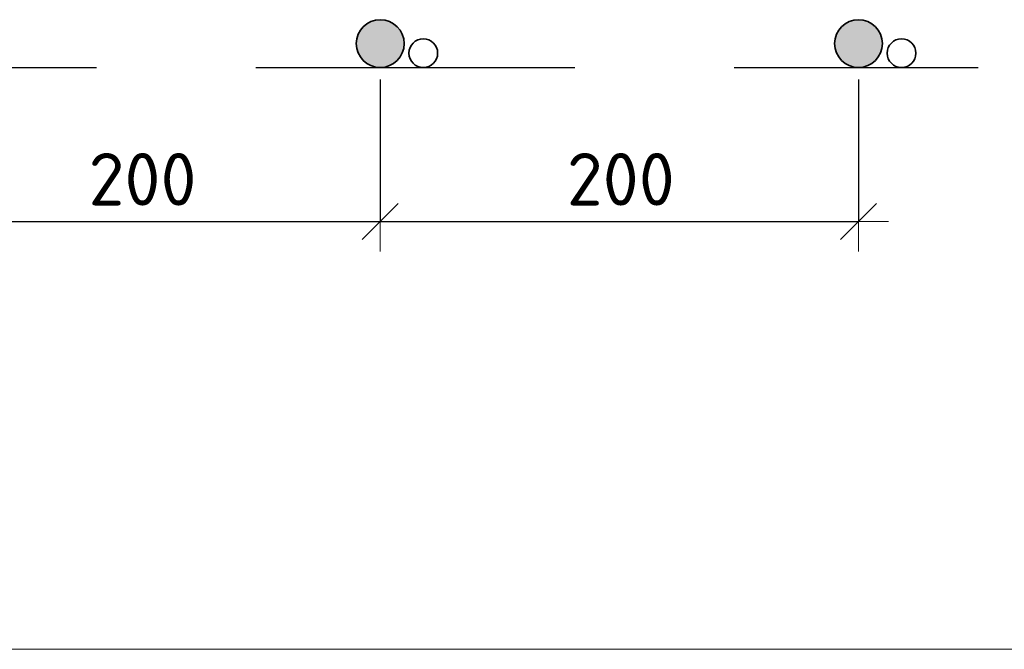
# Model space of a CAD drawing. Header units: metres. Extents: x -38 to 97, y -15 to 21.
# Tile 102 of 111: x 76.516 to 77.133, y 7.672 to 8.067. Entities that reach past the tile are written whole.
import ezdxf

# ---------------------------------------------------------------- set-up
doc = ezdxf.new("R2010")
doc.units = ezdxf.units.M
doc.header["$PDMODE"] = 65
doc.linetypes.add('______2', pattern=[0.27, 0.2, -0.07])
doc.layers.add('XR$4$_3898', color=7, linetype='Continuous')
doc.layers.add('XR$6$_3898', color=7, linetype='Continuous')
doc.layers.add('XR$4$Размерная линия_ общее', color=7, linetype='Continuous', lineweight=13)
doc.layers.add('XR$6$Размерная линия_ общее', color=7, linetype='Continuous', lineweight=13)
doc.styles.add('ISOCPEUR', font='txt')
doc.dimstyles.new('DIMSTYLE_10', dxfattribs={"dimtxt": 0.033, "dimasz": 0.0375, "dimexe": 0, "dimexo": 0, "dimgap": 0.0165, "dimtad": 2, "dimdec": 0, "dimlfac": 1000, "dimrnd": 1, "dimzin": 12, "dimdsep": 46, "dimtxsty": 'ISOCPEUR', "dimblk1": 'ALL_ML_STRICH', "dimblk2": 'ALL_ML_STRICH', "dimsah": 1, "dimcen": 0, "dimclrd": 7, "dimclre": 256, "dimclrt": 7, "dimadec": 0, "dimazin": 0, "dimtfac": 1, "dimtdec": 0, "dimtix": 1, "dimtmove": 2, "dimatfit": 3, "dimfxl": 0, "dimtzin": 0, "dimlwd": 0, "dimlwe": -3, "dimarcsym": 0})

# ---------------------------------------------------------------- blocks, each defined once
blk = doc.blocks.new('ALL_ML_STRICH')
at = {"color": 0, "linetype": 'ByBlock', "lineweight": -2}
for p, q in [((0, -0.5), (0, 0.5)), ((-0.3, -0.3), (0.3, 0.3)), ((-1, 0), (0.5, 0))]:
    blk.add_line(p, q, dxfattribs=at)
blk = doc.blocks.new('*D149')
at = {"layer": 'DEFPOINTS', "color": 7, "linetype": 'Continuous', "lineweight": 13, "transparency": 33554687}
for p in [(76.44196, 8.05168), (76.74196, 8.05168), (76.44196, 7.94007)]:
    blk.add_point(p, dxfattribs=at)
at = {"layer": 'XR$4$Размерная линия_ общее', "color": 253, "linetype": 'Continuous', "lineweight": -2, "true_color": 0xa0a0a0, "transparency": 33554687}
for p, q in [((76.44196, 8.02918), (76.44196, 7.94007)), ((76.74196, 8.02918), (76.74196, 7.94007))]:
    blk.add_line(p, q, dxfattribs=at)
at = {"layer": 'XR$4$Размерная линия_ общее', "color": 7, "linetype": 'Continuous', "lineweight": -2, "transparency": 33554687}
blk.add_line((76.44196, 7.94007), (76.74196, 7.94007), dxfattribs=at)
at = {"layer": 'XR$4$Размерная линия_ общее', "color": 7, "linetype": 'Continuous', "lineweight": 13, "transparency": 33554687, "xscale": 0.0375, "yscale": 0.0375, "zscale": 0.0375, "rotation": 180}
blk.add_blockref('ALL_ML_STRICH', (76.44196, 7.94007), dxfattribs=at)
at = {"layer": 'XR$4$Размерная линия_ общее', "color": 7, "linetype": 'Continuous', "lineweight": 13, "transparency": 33554687, "xscale": 0.0375, "yscale": 0.0375, "zscale": 0.0375}
blk.add_blockref('ALL_ML_STRICH', (76.74196, 7.94007), dxfattribs=at)
at = {"layer": 'XR$4$Размерная линия_ общее', "color": 7, "linetype": 'Continuous', "lineweight": 13, "transparency": 33554687, "insert": (76.55896, 7.98307), "char_height": 0.033, "width": 0.00165, "attachment_point": 1, "line_spacing_factor": 0.60241, "style": 'ISOCPEUR'}
blk.add_mtext('200', dxfattribs=at)
blk = doc.blocks.new('*D150')
at = {"layer": 'DEFPOINTS', "color": 7, "linetype": 'Continuous', "lineweight": 13, "transparency": 33554687}
for p in [(76.74196, 8.05168), (77.04196, 8.05168), (76.74196, 7.94007)]:
    blk.add_point(p, dxfattribs=at)
at = {"layer": 'XR$4$Размерная линия_ общее', "color": 253, "linetype": 'Continuous', "lineweight": -2, "true_color": 0xa0a0a0, "transparency": 33554687}
for p, q in [((76.74196, 8.02918), (76.74196, 7.94007)), ((77.04196, 8.02918), (77.04196, 7.94007))]:
    blk.add_line(p, q, dxfattribs=at)
at = {"layer": 'XR$4$Размерная линия_ общее', "color": 7, "linetype": 'Continuous', "lineweight": -2, "transparency": 33554687}
blk.add_line((76.74196, 7.94007), (77.04196, 7.94007), dxfattribs=at)
at = {"layer": 'XR$4$Размерная линия_ общее', "color": 7, "linetype": 'Continuous', "lineweight": 13, "transparency": 33554687, "xscale": 0.0375, "yscale": 0.0375, "zscale": 0.0375, "rotation": 180}
blk.add_blockref('ALL_ML_STRICH', (76.74196, 7.94007), dxfattribs=at)
at = {"layer": 'XR$4$Размерная линия_ общее', "color": 7, "linetype": 'Continuous', "lineweight": 13, "transparency": 33554687, "xscale": 0.0375, "yscale": 0.0375, "zscale": 0.0375}
blk.add_blockref('ALL_ML_STRICH', (77.04196, 7.94007), dxfattribs=at)
at = {"layer": 'XR$4$Размерная линия_ общее', "color": 7, "linetype": 'Continuous', "lineweight": 13, "transparency": 33554687, "insert": (76.85896, 7.98307), "char_height": 0.033, "width": 0.00165, "attachment_point": 1, "line_spacing_factor": 0.60241, "style": 'ISOCPEUR'}
blk.add_mtext('200', dxfattribs=at)
blk = doc.blocks.new('*D466')
at = {"layer": 'DEFPOINTS', "color": 7, "linetype": 'Continuous', "lineweight": 13, "transparency": 33554687}
for p in [(76.44196, 8.05168), (76.74196, 8.05168), (76.44196, 7.94007)]:
    blk.add_point(p, dxfattribs=at)
at = {"layer": 'XR$6$Размерная линия_ общее', "color": 253, "linetype": 'Continuous', "lineweight": -2, "true_color": 0xa0a0a0, "transparency": 33554687}
for p, q in [((76.44196, 8.02918), (76.44196, 7.94007)), ((76.74196, 8.02918), (76.74196, 7.94007))]:
    blk.add_line(p, q, dxfattribs=at)
at = {"layer": 'XR$6$Размерная линия_ общее', "color": 7, "linetype": 'Continuous', "lineweight": -2, "transparency": 33554687}
blk.add_line((76.44196, 7.94007), (76.74196, 7.94007), dxfattribs=at)
at = {"layer": 'XR$6$Размерная линия_ общее', "color": 7, "linetype": 'Continuous', "lineweight": 13, "transparency": 33554687, "xscale": 0.0375, "yscale": 0.0375, "zscale": 0.0375, "rotation": 180}
blk.add_blockref('ALL_ML_STRICH', (76.44196, 7.94007), dxfattribs=at)
at = {"layer": 'XR$6$Размерная линия_ общее', "color": 7, "linetype": 'Continuous', "lineweight": 13, "transparency": 33554687, "xscale": 0.0375, "yscale": 0.0375, "zscale": 0.0375}
blk.add_blockref('ALL_ML_STRICH', (76.74196, 7.94007), dxfattribs=at)
at = {"layer": 'XR$6$Размерная линия_ общее', "color": 7, "linetype": 'Continuous', "lineweight": 13, "transparency": 33554687, "insert": (76.55896, 7.98307), "char_height": 0.033, "width": 0.00165, "attachment_point": 1, "line_spacing_factor": 0.60241, "style": 'ISOCPEUR'}
blk.add_mtext('200', dxfattribs=at)
blk = doc.blocks.new('*D467')
at = {"layer": 'DEFPOINTS', "color": 7, "linetype": 'Continuous', "lineweight": 13, "transparency": 33554687}
for p in [(76.74196, 8.05168), (77.04196, 8.05168), (76.74196, 7.94007)]:
    blk.add_point(p, dxfattribs=at)
at = {"layer": 'XR$6$Размерная линия_ общее', "color": 253, "linetype": 'Continuous', "lineweight": -2, "true_color": 0xa0a0a0, "transparency": 33554687}
for p, q in [((76.74196, 8.02918), (76.74196, 7.94007)), ((77.04196, 8.02918), (77.04196, 7.94007))]:
    blk.add_line(p, q, dxfattribs=at)
at = {"layer": 'XR$6$Размерная линия_ общее', "color": 7, "linetype": 'Continuous', "lineweight": -2, "transparency": 33554687}
blk.add_line((76.74196, 7.94007), (77.04196, 7.94007), dxfattribs=at)
at = {"layer": 'XR$6$Размерная линия_ общее', "color": 7, "linetype": 'Continuous', "lineweight": 13, "transparency": 33554687, "xscale": 0.0375, "yscale": 0.0375, "zscale": 0.0375, "rotation": 180}
blk.add_blockref('ALL_ML_STRICH', (76.74196, 7.94007), dxfattribs=at)
at = {"layer": 'XR$6$Размерная линия_ общее', "color": 7, "linetype": 'Continuous', "lineweight": 13, "transparency": 33554687, "xscale": 0.0375, "yscale": 0.0375, "zscale": 0.0375}
blk.add_blockref('ALL_ML_STRICH', (77.04196, 7.94007), dxfattribs=at)
at = {"layer": 'XR$6$Размерная линия_ общее', "color": 7, "linetype": 'Continuous', "lineweight": 13, "transparency": 33554687, "insert": (76.85896, 7.98307), "char_height": 0.033, "width": 0.00165, "attachment_point": 1, "line_spacing_factor": 0.60241, "style": 'ISOCPEUR'}
blk.add_mtext('200', dxfattribs=at)

msp = doc.modelspace()

# ---------------------------------------------------------------- hatches: boundary and pattern name
at = {"linetype": 'Continuous', "lineweight": 25, "true_color": 0xa2a2a2, "transparency": 33554687}
for points in [[(76.75386, 8.06081), (76.75257, 8.06228), (76.7511, 8.06358), (76.74946, 8.06467), (76.7477, 8.06553), (76.74585, 8.06617), (76.74392, 8.06655), (76.74196, 8.06668), (76.74001, 8.06655), (76.73808, 8.06617), (76.73622, 8.06553), (76.73446, 8.06467), (76.73283, 8.06358), (76.73136, 8.06228), (76.73006, 8.06081), (76.72897, 8.05918), (76.72811, 8.05742), (76.72748, 8.05556), (76.72709, 8.05363), (76.72696, 8.05168), (76.72709, 8.04972), (76.72748, 8.04779), (76.72811, 8.04594), (76.72897, 8.04418), (76.73006, 8.04255), (76.73136, 8.04107), (76.73283, 8.03978), (76.73446, 8.03869), (76.73622, 8.03782), (76.73808, 8.03719), (76.74001, 8.0368), (76.74196, 8.03668), (76.74392, 8.0368), (76.74585, 8.03719), (76.7477, 8.03782), (76.74946, 8.03869), (76.7511, 8.03978), (76.75257, 8.04107), (76.75386, 8.04255), (76.75495, 8.04418), (76.75582, 8.04594), (76.75645, 8.04779), (76.75684, 8.04972), (76.75696, 8.05168), (76.75684, 8.05363), (76.75645, 8.05556), (76.75582, 8.05742), (76.75495, 8.05918)], [(76.75386, 8.06081), (76.75257, 8.06228), (76.7511, 8.06358), (76.74946, 8.06467), (76.7477, 8.06553), (76.74585, 8.06617), (76.74392, 8.06655), (76.74196, 8.06668), (76.74001, 8.06655), (76.73808, 8.06617), (76.73622, 8.06553), (76.73446, 8.06467), (76.73283, 8.06358), (76.73136, 8.06228), (76.73006, 8.06081), (76.72897, 8.05918), (76.72811, 8.05742), (76.72748, 8.05556), (76.72709, 8.05363), (76.72696, 8.05168), (76.72709, 8.04972), (76.72748, 8.04779), (76.72811, 8.04594), (76.72897, 8.04418), (76.73006, 8.04255), (76.73136, 8.04107), (76.73283, 8.03978), (76.73446, 8.03869), (76.73622, 8.03782), (76.73808, 8.03719), (76.74001, 8.0368), (76.74196, 8.03668), (76.74392, 8.0368), (76.74585, 8.03719), (76.7477, 8.03782), (76.74946, 8.03869), (76.7511, 8.03978), (76.75257, 8.04107), (76.75386, 8.04255), (76.75495, 8.04418), (76.75582, 8.04594), (76.75645, 8.04779), (76.75684, 8.04972), (76.75696, 8.05168), (76.75684, 8.05363), (76.75645, 8.05556), (76.75582, 8.05742), (76.75495, 8.05918)], [(77.05386, 8.06081), (77.05257, 8.06228), (77.0511, 8.06358), (77.04946, 8.06467), (77.0477, 8.06553), (77.04585, 8.06617), (77.04392, 8.06655), (77.04196, 8.06668), (77.04001, 8.06655), (77.03808, 8.06617), (77.03622, 8.06553), (77.03446, 8.06467), (77.03283, 8.06358), (77.03136, 8.06228), (77.03006, 8.06081), (77.02897, 8.05918), (77.02811, 8.05742), (77.02748, 8.05556), (77.02709, 8.05363), (77.02696, 8.05168), (77.02709, 8.04972), (77.02748, 8.04779), (77.02811, 8.04594), (77.02897, 8.04418), (77.03006, 8.04255), (77.03136, 8.04107), (77.03283, 8.03978), (77.03446, 8.03869), (77.03622, 8.03782), (77.03808, 8.03719), (77.04001, 8.0368), (77.04196, 8.03668), (77.04392, 8.0368), (77.04585, 8.03719), (77.0477, 8.03782), (77.04946, 8.03869), (77.0511, 8.03978), (77.05257, 8.04107), (77.05386, 8.04255), (77.05495, 8.04418), (77.05582, 8.04594), (77.05645, 8.04779), (77.05684, 8.04972), (77.05696, 8.05168), (77.05684, 8.05363), (77.05645, 8.05556), (77.05582, 8.05742), (77.05495, 8.05918)], [(77.05386, 8.06081), (77.05257, 8.06228), (77.0511, 8.06358), (77.04946, 8.06467), (77.0477, 8.06553), (77.04585, 8.06617), (77.04392, 8.06655), (77.04196, 8.06668), (77.04001, 8.06655), (77.03808, 8.06617), (77.03622, 8.06553), (77.03446, 8.06467), (77.03283, 8.06358), (77.03136, 8.06228), (77.03006, 8.06081), (77.02897, 8.05918), (77.02811, 8.05742), (77.02748, 8.05556), (77.02709, 8.05363), (77.02696, 8.05168), (77.02709, 8.04972), (77.02748, 8.04779), (77.02811, 8.04594), (77.02897, 8.04418), (77.03006, 8.04255), (77.03136, 8.04107), (77.03283, 8.03978), (77.03446, 8.03869), (77.03622, 8.03782), (77.03808, 8.03719), (77.04001, 8.0368), (77.04196, 8.03668), (77.04392, 8.0368), (77.04585, 8.03719), (77.0477, 8.03782), (77.04946, 8.03869), (77.0511, 8.03978), (77.05257, 8.04107), (77.05386, 8.04255), (77.05495, 8.04418), (77.05582, 8.04594), (77.05645, 8.04779), (77.05684, 8.04972), (77.05696, 8.05168), (77.05684, 8.05363), (77.05645, 8.05556), (77.05582, 8.05742), (77.05495, 8.05918)]]:
    msp.add_hatch(color=253, dxfattribs=at).paths.add_polyline_path(points)

# ---------------------------------------------------------------- linework, layer by layer
at = {"color": 8, "linetype": '______2', "lineweight": -3, "true_color": 0x737373, "transparency": 33554687}
msp.add_line((76.06396, 8.03668), (77.11696, 8.03668), dxfattribs=at)
msp.add_line((76.06396, 8.03668), (77.11696, 8.03668), dxfattribs=at)
at = {"color": 7, "linetype": 'Continuous', "lineweight": 13, "transparency": 33554687}
msp.add_line((86.41979, 7.67171), (67.91979, 7.67171), dxfattribs=at)
msp.add_line((86.41979, 7.67171), (67.91979, 7.67171), dxfattribs=at)
at = {"layer": 'XR$4$_3898', "color": 7, "linetype": 'Continuous', "lineweight": 35, "transparency": 33554687}
for centre, radius in [((76.74196, 8.05168), 0.015), ((77.04196, 8.05168), 0.015), ((76.76896, 8.04568), 0.009), ((77.06896, 8.04568), 0.009)]:
    msp.add_circle(centre, radius, dxfattribs=at)
at = {"layer": 'XR$6$_3898', "color": 7, "linetype": 'Continuous', "lineweight": 35, "transparency": 33554687}
for centre, radius in [((76.74196, 8.05168), 0.015), ((77.04196, 8.05168), 0.015), ((76.76896, 8.04568), 0.009), ((77.06896, 8.04568), 0.009)]:
    msp.add_circle(centre, radius, dxfattribs=at)

# ---------------------------------------------------------------- dimensions: what is measured, and where the dimension line sits
at = {"layer": 'XR$4$Размерная линия_ общее', "color": 7, "linetype": 'Continuous', "lineweight": 13, "transparency": 33554687}
for base, p1, p2, picture, middle in [((76.74196, 7.94007), (76.44196, 8.02918), (76.74196, 8.02918), '*D149', (76.59196, 7.95657)), ((77.04196, 7.94007), (76.74196, 8.02918), (77.04196, 8.02918), '*D150', (76.89196, 7.95657))]:
    dim = msp.add_linear_dim(base=base, p1=p1, p2=p2, text='200', dimstyle='DIMSTYLE_10', override={"dimpost": '<>', "dimclrd": 7, "dimclre": 253, "dimclrt": 7, "dimlwd": 0, "dimlwe": 65533}, dxfattribs=at)
    dim.commit()
    dim.dimension.update_dxf_attribs({"geometry": picture, "text_midpoint": middle, "dimtype": 160})
at = {"layer": 'XR$6$Размерная линия_ общее', "color": 7, "linetype": 'Continuous', "lineweight": 13, "transparency": 33554687}
for base, p1, p2, picture, middle in [((76.74196, 7.94007), (76.44196, 8.02918), (76.74196, 8.02918), '*D466', (76.59196, 7.95657)), ((77.04196, 7.94007), (76.74196, 8.02918), (77.04196, 8.02918), '*D467', (76.89196, 7.95657))]:
    dim = msp.add_linear_dim(base=base, p1=p1, p2=p2, text='200', dimstyle='DIMSTYLE_10', override={"dimpost": '<>', "dimclrd": 7, "dimclre": 253, "dimclrt": 7, "dimlwd": 0, "dimlwe": 65533}, dxfattribs=at)
    dim.commit()
    dim.dimension.update_dxf_attribs({"geometry": picture, "text_midpoint": middle, "dimtype": 160})

doc.saveas('drawing.dxf')
